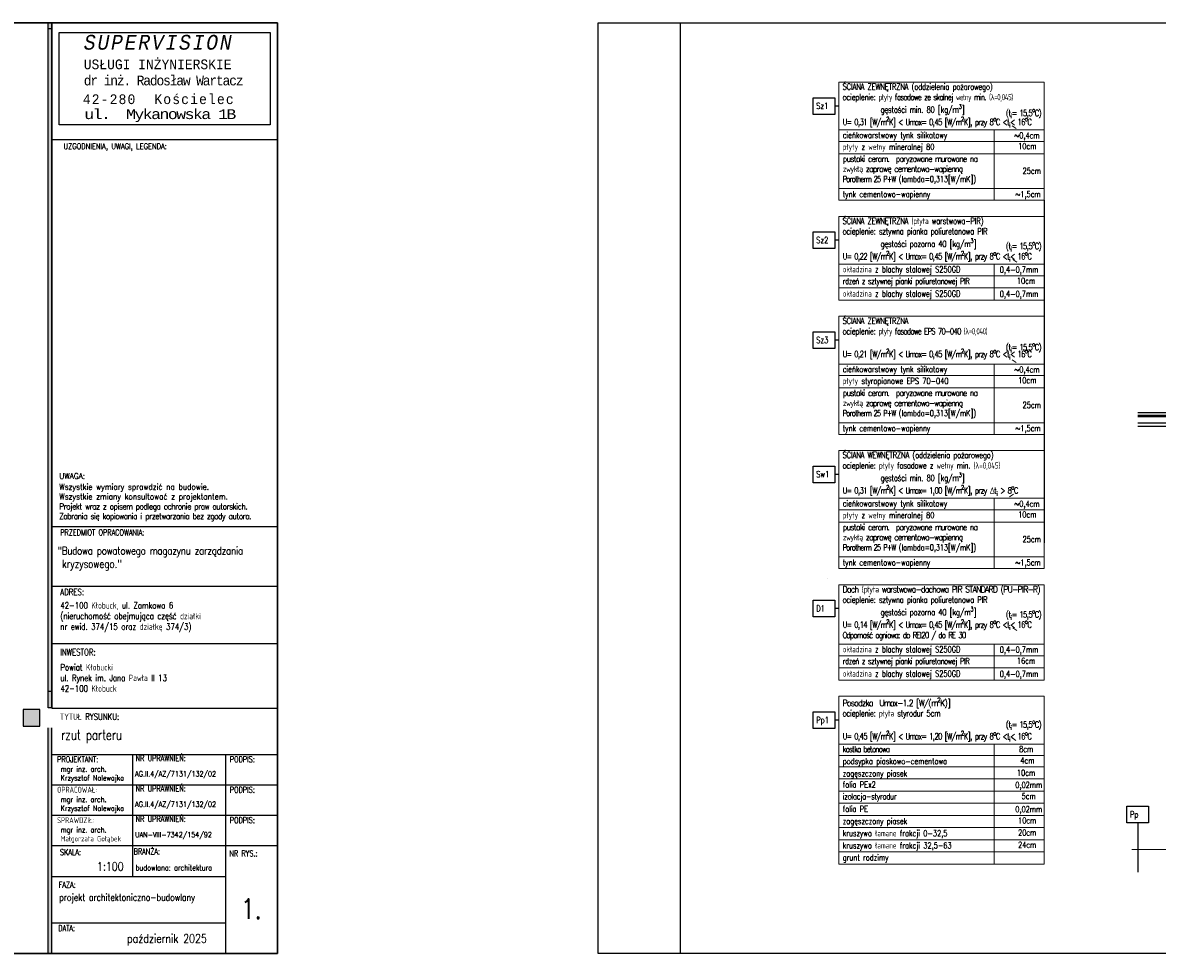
# Model space of a CAD drawing. Header units: millimetres. Extents: x 22865 to 60762, y -18816 to 15611.
# Tile 197 of 256: x 31314 to 34777, y 1475 to 4326. Entities that reach past the tile are written whole.
import ezdxf

# ---------------------------------------------------------------- set-up
doc = ezdxf.new("R2010")
doc.units = ezdxf.units.MM
doc.linetypes.add('1_OTDI', pattern=[0])
doc.linetypes.add('2_EGBS', pattern=[0])
for name, color, linetype in [('bramy przemyslowe', 5, 'Continuous'), ('Hatch', 8, 'Continuous'), ('KONCEPCJA-NAWIERZCHNIE', 252, 'Continuous'), ('OPISY', 6, 'Continuous'), ('OPISY-KONCEPCJA', 6, 'Continuous'), ('RAMLA', 2, 'Continuous'), ('WYMIARY', 6, 'Continuous')]:
    doc.layers.add(name, color=color, linetype=linetype)
doc.layers.add('CIENKA', color=1, linetype='Continuous', lineweight=13)
doc.layers.add('EGBE_L_3', color=7, linetype='2_EGBS', lineweight=18)
doc.layers.add('sciany ppozarowe', color=10, linetype='Continuous', lineweight=18, plot=False)
doc.styles.add('1-50', font='simplex.shx', dxfattribs={"width": 0.8, "height": 12})
doc.styles.add('1-50mod', font='simplex8.shx', dxfattribs={"width": 0.7, "height": 12})

msp = doc.modelspace()

# ---------------------------------------------------------------- hatches: boundary and pattern name
at = {"layer": 'RAMLA'}
for points in [[(31391.74, 4326.35), (31402.89, 4326.35), (31402.89, 2253.53), (31391.74, 2253.53)], [(31391.74, 4308.56), (31402.89, 4308.56), (31402.89, 2235.75), (31391.74, 2235.75)]]:
    msp.add_hatch(color=12, dxfattribs=at).paths.add_polyline_path(points)
h = msp.add_hatch(color=12, dxfattribs=at)
h.paths.add_polyline_path([(31366.31, 2230.91), (31315.73, 2230.91), (31315.73, 2180.33), (31366.31, 2180.33)])
h.paths.add_polyline_path([(31391.6, 1486.56), (31402.75, 1486.56), (31402.75, 2175.28), (31391.6, 2175.28)])
h.paths.add_polyline_path([(31407.31, 1671.53), (31512.55, 1671.53), (31512.55, 1644.35), (31407.31, 1644.35)], flags=9)

# ---------------------------------------------------------------- linework, layer by layer
at = {"layer": 'bramy przemyslowe', "color": 3, "ltscale": 0.2}
msp.add_lwpolyline([(32092.41, 4326.45), (27011.58, 4326.45), (27011.58, 1486.45), (32092.41, 1486.45)], close=True, dxfattribs=at)
at = {"layer": 'CIENKA', "color": 2, "ltscale": 0.15}
for p, q in [((33805.2, 3999.35), (33805.2, 4145.13)), ((33805.2, 4145.13), (34432.54, 4145.13)), ((34432.54, 3999.35), (34432.54, 4145.13)), ((33805.2, 3999.35), (33805.2, 3784.79)), ((33805.2, 3999.35), (34432.54, 3999.35)), ((34279.39, 3999.35), (34279.39, 3784.79)), ((34346.39, 4004.08), (34334.76, 4012.22)), ((34432.54, 3999.35), (34432.54, 3784.79)), ((33805.2, 3784.79), (34432.54, 3784.79)), ((33805.2, 3589.75), (33805.2, 3735.53)), ((33805.2, 3735.53), (34432.54, 3735.53)), ((34432.54, 3589.75), (34432.54, 3735.53)), ((34348.57, 3596.19), (34336.94, 3604.33)), ((33805.2, 3589.75), (33805.2, 3480.04)), ((33805.2, 3589.75), (34432.54, 3589.75)), ((34279.39, 3589.75), (34279.39, 3480.04)), ((34432.54, 3589.75), (34432.54, 3480.04)), ((33805.2, 3480.04), (34432.54, 3480.04)), ((33805.2, 3285), (33805.2, 3430.78)), ((33805.2, 3430.78), (34432.54, 3430.78)), ((34432.54, 3285), (34432.54, 3430.78)), ((34346.39, 3289.73), (34334.76, 3297.87)), ((33805.2, 3285), (33805.2, 3070.44)), ((33805.2, 3285), (34432.54, 3285)), ((34279.39, 3285), (34279.39, 3070.44)), ((34432.54, 3285), (34432.54, 3070.44)), ((33805.2, 3070.44), (34432.54, 3070.44)), ((33805.2, 2875.4), (33805.2, 3021.18)), ((33805.2, 3021.18), (34432.54, 3021.18)), ((34432.54, 2875.4), (34432.54, 3021.18)), ((33805.2, 2875.4), (33805.2, 2660.84)), ((33805.2, 2875.4), (34432.54, 2875.4)), ((34279.39, 2875.4), (34279.39, 2660.84)), ((34326.77, 2880.12), (34338.4, 2888.27)), ((34432.54, 2875.4), (34432.54, 2660.84)), ((33805.2, 2660.84), (34432.54, 2660.84)), ((33805.2, 2430.31), (33805.2, 2611.58)), ((33805.2, 2611.58), (34432.54, 2611.58)), ((34432.54, 2430.31), (34432.54, 2611.58)), ((34348.57, 2472.23), (34336.94, 2480.38)), ((33805.2, 2430.31), (33805.2, 2320.6)), ((33805.2, 2430.31), (34432.54, 2430.31)), ((34279.39, 2430.31), (34279.39, 2320.6)), ((34432.54, 2430.31), (34432.54, 2320.6)), ((33805.2, 2320.6), (34432.54, 2320.6)), ((33805.2, 2090.07), (33805.2, 2271.34)), ((33805.2, 2271.34), (34432.54, 2271.34)), ((33805.2, 2271.34), (34432.54, 2271.34)), ((34432.54, 2090.07), (34432.54, 2271.34)), ((33805.2, 2125.56), (34432.54, 2125.56)), ((34279.39, 2125.56), (34279.39, 1759.34)), ((34345.76, 2136.39), (34334.13, 2144.54)), ((33805.2, 2090.07), (33805.2, 1759.34)), ((34432.54, 2090.07), (34432.54, 1759.34)), ((33805.2, 1759.34), (34432.54, 1759.34))]:
    msp.add_line(p, q, dxfattribs=at)
at = {"layer": 'CIENKA', "color": 1, "ltscale": 0.15}
for p, q in [((33805.2, 3999.35), (34432.54, 3999.35)), ((33805.2, 3963.86), (34432.54, 3963.86)), ((33805.2, 3963.86), (34432.54, 3963.86)), ((33805.2, 3926.75), (34432.54, 3926.75)), ((33805.2, 3820.28), (34432.54, 3820.28)), ((33805.2, 3820.28), (34432.54, 3820.28)), ((33805.2, 3784.79), (34432.54, 3784.79)), ((33805.2, 3589.75), (34432.54, 3589.75)), ((33805.2, 3554.26), (34432.54, 3554.26)), ((33805.2, 3554.26), (34432.54, 3554.26)), ((33805.2, 3517.15), (34432.54, 3517.15)), ((33805.2, 3285), (34432.54, 3285)), ((33805.2, 3249.51), (34432.54, 3249.51)), ((33805.2, 3249.51), (34432.54, 3249.51)), ((33805.2, 3212.4), (34432.54, 3212.4)), ((33805.2, 3105.93), (34432.54, 3105.93)), ((33805.2, 3105.93), (34432.54, 3105.93)), ((33805.2, 3070.44), (34432.54, 3070.44)), ((33805.2, 2875.4), (34432.54, 2875.4)), ((33805.2, 2839.91), (34432.54, 2839.91)), ((33805.2, 2839.91), (34432.54, 2839.91)), ((33805.2, 2802.8), (34432.54, 2802.8)), ((33805.2, 2696.33), (34432.54, 2696.33)), ((33805.2, 2696.33), (34432.54, 2696.33)), ((33805.2, 2660.84), (34432.54, 2660.84)), ((33805.2, 2430.31), (34432.54, 2430.31)), ((33805.2, 2394.82), (34432.54, 2394.82)), ((33805.2, 2394.82), (34432.54, 2394.82)), ((33805.2, 2357.71), (34432.54, 2357.71)), ((33805.2, 2090.07), (34432.54, 2090.07)), ((33805.2, 2056.2), (34432.54, 2056.2)), ((33805.2, 2019.09), (34432.54, 2019.09)), ((33805.2, 2019.09), (34432.54, 2019.09)), ((33805.2, 1981.98), (34432.54, 1981.98)), ((33805.2, 1944.87), (34432.54, 1944.87)), ((33805.2, 1944.87), (34432.54, 1944.87)), ((33805.2, 1907.77), (34432.54, 1907.77)), ((33805.2, 1870.66), (34432.54, 1870.66)), ((33805.2, 1833.55), (34432.54, 1833.55)), ((33805.2, 1796.44), (34432.54, 1796.44))]:
    msp.add_line(p, q, dxfattribs=at)
at = {"layer": 'EGBE_L_3', "linetype": '2_EGBS'}
msp.add_line((33769.45, 2631.52), (33769.6, 2631.52), dxfattribs=at)
at = {"layer": 'KONCEPCJA-NAWIERZCHNIE', "color": 4}
for p, q in [((34718.14, 3137.31), (38445.97, 3137.31)), ((34718.14, 3129.31), (38445.97, 3129.31))]:
    msp.add_line(p, q, dxfattribs=at)
at = {"layer": 'KONCEPCJA-NAWIERZCHNIE', "color": 3}
for p, q in [((34718.14, 3125.31), (38445.97, 3125.31)), ((34718.14, 3105.31), (38445.97, 3105.31)), ((34718.14, 3095.31), (38445.97, 3095.31))]:
    msp.add_line(p, q, dxfattribs=at)
at = {"layer": 'OPISY', "color": 3, "linetype": 'Continuous'}
for p, q in [((33805.2, 4072.24), (33793.2, 4072.24)), ((33805.2, 3662.64), (33793.2, 3662.64)), ((33805.2, 3357.89), (33793.2, 3357.89)), ((33805.2, 2948.29), (33793.2, 2948.29)), ((33805.2, 2538.69), (33793.2, 2538.69)), ((33805.2, 2198.45), (33793.2, 2198.45)), ((34717.89, 1884.85), (34717.89, 1734.95))]:
    msp.add_line(p, q, dxfattribs=at)
at = {"layer": 'OPISY', "lineweight": 13}
msp.add_line((31410.77, 3970.01), (32092.41, 3970.01), dxfattribs=at)
at = {"layer": 'OPISY', "color": 3, "linetype": 'Continuous'}
for points in [[(33727.25, 4097.62), (33793.2, 4097.62), (33793.2, 4046.85), (33727.25, 4046.85)], [(33727.25, 3688.02), (33793.2, 3688.02), (33793.2, 3637.25), (33727.25, 3637.25)], [(33727.25, 3383.27), (33793.2, 3383.27), (33793.2, 3332.5), (33727.25, 3332.5)], [(33727.25, 2973.67), (33793.2, 2973.67), (33793.2, 2922.9), (33727.25, 2922.9)], [(33727.25, 2564.07), (33793.2, 2564.07), (33793.2, 2513.3), (33727.25, 2513.3)], [(33727.25, 2223.83), (33793.2, 2223.83), (33793.2, 2173.06), (33727.25, 2173.06)], [(34684.91, 1935.62), (34750.86, 1935.62), (34750.86, 1884.85), (34684.91, 1884.85)]]:
    msp.add_lwpolyline(points, close=True, dxfattribs=at)
at = {"layer": 'OPISY-KONCEPCJA', "ltscale": 20}
for p, q in [((32069.75, 4014.75), (31425.55, 4014.75)), ((31402.89, 3970.01), (32092.41, 3970.01)), ((31402.89, 2788.91), (32092.41, 2788.91)), ((31402.89, 2606.99), (32092.41, 2606.99)), ((31402.89, 2432.16), (32092.41, 2432.16)), ((31402.89, 2234.71), (32092.41, 2234.71)), ((31402.89, 2093.94), (32092.41, 2093.94)), ((31649.99, 2093.94), (31649.99, 1816.18)), ((31934.19, 1815.6), (31934.19, 2093.94)), ((31402.89, 2001.16), (32092.41, 2001.16)), ((31402.89, 1908.38), (32092.41, 1908.38)), ((31402.89, 1815.6), (32092.41, 1815.6)), ((31402.89, 1815.6), (32092.41, 1815.6)), ((31402.89, 1815.6), (32092.41, 1815.6)), ((31402.89, 1815.6), (32092.41, 1815.6)), ((31649.99, 1815.03), (31649.99, 1721.33)), ((31934.19, 1486.45), (31934.19, 1815.6)), ((31402.89, 1721.33), (31934.19, 1721.33)), ((31402.89, 1580.15), (31934.19, 1580.15))]:
    msp.add_line(p, q, dxfattribs=at)
msp.add_lwpolyline([(32069.75, 4014.75), (31425.55, 4014.75), (31425.55, 4297), (32069.75, 4297)], close=True, dxfattribs=at)
at = {"layer": 'RAMLA', "color": 12}
for p, q in [((31391.74, 2285.58), (31391.74, 4326.45)), ((31391.74, 2235.86), (31391.74, 4308.67)), ((31402.89, 2285.58), (31402.89, 4326.45)), ((31402.89, 2235.86), (31402.89, 4308.67)), ((31391.74, 1486.45), (31391.74, 2175.17)), ((31402.89, 1486.45), (31402.89, 2175.17))]:
    msp.add_line(p, q, dxfattribs=at)
at = {"layer": 'RAMLA', "color": 2}
msp.add_line((33320.79, 4326.45), (33320.79, 1486.45), dxfattribs=at)
for points in [[(27011.58, 4326.45), (32092.41, 4326.45), (32092.41, 1486.45), (27011.58, 1486.45)], [(33070.79, 4326.45), (40521.76, 4326.45), (40521.76, 1486.45), (33070.79, 1486.45)]]:
    msp.add_lwpolyline(points, close=True, dxfattribs=at)
at = {"layer": 'RAMLA', "color": 12}
msp.add_lwpolyline([(31402.89, 4326.45), (31402.89, 2285.58), (31391.74, 2285.58), (31391.74, 4326.45)], dxfattribs=at)
for points in [[(31391.74, 4308.67), (31402.89, 4308.67), (31402.89, 2235.86), (31391.74, 2235.86)], [(31315.87, 2180.22), (31366.45, 2180.22), (31366.45, 2230.8), (31315.87, 2230.8)]]:
    msp.add_lwpolyline(points, close=True, dxfattribs=at)
at = {"layer": 'sciany ppozarowe', "color": 4, "linetype": '1_OTDI', "lineweight": 15, "ltscale": 0.02}
for p, q in [((34884.97, 3137.31), (34718.14, 3137.31)), ((38578.17, 1803.95), (34700.07, 1803.95))]:
    msp.add_line(p, q, dxfattribs=at)
at = {"layer": 'WYMIARY', "color": 3}
msp.add_line((34432.54, 3784.79), (34432.54, 2739.64), dxfattribs=at)

# ---------------------------------------------------------------- texts
at = {"layer": 'CIENKA', "color": 2, "ltscale": 0.15, "char_height": 19, "width": 927.0077, "attachment_point": 1, "style": '1-50'}
for s, insert in [('\\A1;{\\T0.95;\\Fsimplex8|c238;ŚCIANA ZEWNĘTRZNA (oddzielenia pożarowego)\\Pocieplenie:\\T0.85; płyty fasadowe ze skalnej wełny min. \\Fsimplex.shx|c238;(λ=0,045)\\P\\T0.95;\\Fsimplex8|c238;\\H1.000001x;^I    gęstości min. 80 [kg/m\\H0.999999x;{\\H0.7x;\\S3^ ;}\\H1.000001x;] \\P\\T0.8;U= 0,31 [W/m\\H0.999999x;{\\H0.700001x;\\S2^ ;}\\H1.000001x;K] < Umax= 0,45 [W/m\\H0.999999x;{\\H0.700001x;\\S2^ ;}\\H1.000001x;K], przy 8\\H0.999999x;{\\H0.7x;\\So^ ;}C <t{\\H0.7x;\\S^ i;}< 16{\\H0.7x;\\So^ ;}C}', (33816.92, 4140.59)), ('\\A1;{\\T0.8;\\Fsimplex8|c238; (t{\\H0.7x;\\S^ i;}= 15,5{\\H0.7x;\\So^ ;}C)}', (34306.38, 4066.75)), ('\\A1;{\\T0.95;\\Fsimplex8|c238;ŚCIANA ZEWNĘTRZNA (płyta warstwowa-PIR)\\Pocieplenie: sztywna pianka poliuretanowa PIR\\P\\H1.000001x;^I    gęstości pozorna 40 [kg/m\\H0.999999x;{\\H0.7x;\\S3^ ;}\\H1.000001x;] \\P\\T0.8;U= 0,22 [W/m\\H0.999999x;{\\H0.700001x;\\S2^ ;}\\H1.000001x;K] < Umax= 0,45 [W/m\\H0.999999x;{\\H0.700001x;\\S2^ ;}\\H1.000001x;K], przy 8\\H0.999999x;{\\H0.7x;\\So^ ;}C <t{\\H0.7x;\\S^ i;}< 16{\\H0.7x;\\So^ ;}C}', (33816.92, 3730.99)), ('\\A1;{\\T0.8;\\Fsimplex8|c238; (t{\\H0.7x;\\S^ i;}= 15,5{\\H0.7x;\\So^ ;}C)}', (34306.38, 3660.75)), ('\\A1;{\\T0.95;\\Fsimplex8|c238;ŚCIANA ZEWNĘTRZNA \\Pocieplenie:\\T0.85; płyty fasadowe EPS 70-040 \\Fsimplex.shx|c238;(λ=0,040)\\P\\T0.95;\\Fsimplex8|c238;\\H1.000001x;^I    \\P\\T0.8;U= 0,21 [W/m\\H0.999999x;{\\H0.700001x;\\S2^ ;}\\H1.000001x;K] < Umax= 0,45 [W/m\\H0.999999x;{\\H0.700001x;\\S2^ ;}\\H1.000001x;K], przy 8\\H0.999999x;{\\H0.7x;\\So^ ;}C <t{\\H0.7x;\\S^ i;}< 16{\\H0.7x;\\So^ ;}C}', (33816.92, 3426.24)), ('\\A1;{\\T0.8;\\Fsimplex8|c238; (t{\\H0.7x;\\S^ i;}= 15,5{\\H0.7x;\\So^ ;}C)}', (34306.38, 3352.4)), ('\\A1;{\\T0.95;\\Fsimplex8|c238;ŚCIANA WEWNĘTRZNA (oddzielenia pożarowego)\\Pocieplenie: płyty fasadowe z wełny min. \\Fsimplex.shx|c238;(λ=0,045)\\P\\Fsimplex8|c238;\\H1.000001x;^I    gęstości min. 80 [kg/m\\H0.999999x;{\\H0.7x;\\S3^ ;}\\H1.000001x;] \\P\\T0.8;U= 0,31 [W/m\\H0.999999x;{\\H0.700001x;\\S2^ ;}\\H1.000001x;K] < Umax= 1,00 [W/m\\H0.999999x;{\\H0.700001x;\\S2^ ;}\\H1.000001x;K], przy \\FISOCPEUR|c0;\\H0.999999x;Δ\\Fsimplex8|c238;t{\\H0.7x;\\S^ i;} > 8{\\H0.7x;\\So^ ;}C}', (33816.92, 3016.64)), ('\\A1;{\\T0.75;\\W0.9;\\Fsimplex8|c238;Dach (płyta warstwowa-dachowa PIR STANDARD (PU-PIR-R)\\P\\T0.95;\\W0.8;ocieplenie: sztywna pianka poliuretanowa PIR\\P\\H1.000001x;^I    gęstości pozorna 40 [kg/m\\H0.999999x;{\\H0.7x;\\S3^ ;}\\H1.000001x;] \\P\\T0.8;U= 0,14 [W/m\\H0.999999x;{\\H0.700001x;\\S2^ ;}\\H1.000001x;K] < Umax= 0,45 [W/m\\H0.999999x;{\\H0.700001x;\\S2^ ;}\\H1.000001x;K], przy 8\\H0.999999x;{\\H0.7x;\\So^ ;}C <t{\\H0.7x;\\S^ i;}< 16{\\H0.7x;\\So^ ;}C\\POdporność ogniowa: do REI20 / do RE 30}', (33816.92, 2607.04)), ('\\A1;{\\T0.8;\\Fsimplex8|c238; (t{\\H0.7x;\\S^ i;}= 15,5{\\H0.7x;\\So^ ;}C)}', (34306.38, 2536.8)), ('\\A1;{\\T0.8;\\W0.9;\\Fsimplex8|c238;Posadzka  Umax-1.2 [W/(m{\\H0.7x;\\S2^ ;}K)]\\P\\T0.95;\\W0.8;ocieplenie: płyta styrodur 5cm\\P\\P\\T0.8;\\H1.000001x;U= 0,45 [W/m\\H0.999999x;{\\H0.700001x;\\S2^ ;}\\H1.000001x;K] < Umax= 1,20 [W/m\\H0.999999x;{\\H0.700001x;\\S2^ ;}\\H1.000001x;K], przy 8\\H0.999999x;{\\H0.7x;\\So^ ;}C <t{\\H0.7x;\\S^ i;}< 16{\\H0.7x;\\So^ ;}C}', (33816.92, 2266.8)), ('\\A1;{\\T0.8;\\Fsimplex8|c238; (t{\\H0.7x;\\S^ i;}= 15,5{\\H0.7x;\\So^ ;}C)}', (34306.38, 2200.96))]:
    msp.add_mtext(s, dxfattribs=dict(at, insert=insert))
at = {"layer": 'Hatch', "color": 250, "attachment_point": 1, "style": '1-50mod'}
for s, insert, char_height, width in [('{\\Q1;\\T1.15;\\W0.8;\\fCourier New|b0|i1|c238|p49;\\H1.644395x;SUPERVISION \\P\\Q0;\\T1;\\fCourier New|b0|i0|c238|p49;\\H0.657846x;USŁUGI INŻYNIERSKIE\\P\\T0.8;dr inż. Radosław Wartacz\\W0.7;\\H0.924419x;\\C9;  \\T1;\\C256; }', (31500.83, 4289.18), 27.3657, 819.9161), ('{\\T1.15;\\W0.8;\\fCourier New|b0|i0|c238|p49; 42-280  Kościelec}', (31470.64, 4107.75), 29.6031, 1333.3027), ('{\\T0.85;\\W1;\\fCourier New|b0|i0|c238|p49;ul.  Mykanowska 1B}', (31502.29, 4062.38), 29.9731, 1288.0653)]:
    msp.add_mtext(s, dxfattribs=dict(at, insert=insert, char_height=char_height, width=width))
at = {"layer": 'OPISY', "color": 3, "linetype": 'Continuous', "char_height": 19, "width": 655.4139, "attachment_point": 1, "style": '1-50'}
for s, insert in [('{\\Fsimplex,bigfont|c238;Sz1}', (33736.19, 4082.3)), ('{\\Fsimplex,bigfont|c238;Sz2}', (33736.19, 3672.7)), ('{\\Fsimplex,bigfont|c238;Sz3}', (33736.19, 3367.95)), ('{\\Fsimplex,bigfont|c238;Sw1}', (33736.19, 2958.35)), ('{\\Fsimplex,bigfont|c238;D1}', (33736.19, 2548.75)), ('{\\Fsimplex,bigfont|c238;Pp1}', (33736.19, 2208.51)), ('{\\Fsimplex,bigfont|c238;Pp}', (34693.85, 1920.3))]:
    msp.add_mtext(s, dxfattribs=dict(at, insert=insert))
at = {"layer": 'OPISY', "lineweight": 13, "insert": (31438.95, 3958.33), "char_height": 17.6, "width": 441.099, "attachment_point": 1, "style": '1-50'}
msp.add_mtext('UZGODNIENIA, UWAGI, LEGENDA:', dxfattribs=at)
at = {"layer": 'OPISY-KONCEPCJA', "ltscale": 20, "style": '1-50'}
for s, insert, char_height, width, attachment_point in [('PRZEDMIOT OPRACOWANIA:', (31428.99, 2780.37), 18.1223, 446.1925, 1), ('{\\T0.95;\\Fsimplex8|c238;\\C2;"Budowa powatowego magazynu zarządzania\\T1;\\P kryzysowego."}', (31421.19, 2727.65), 24.2771, 786.0031, 1), ('ADRES:', (31428.99, 2599.08), 19.454, 446.1925, 1), ('INWESTOR:', (31428.99, 2415.51), 19.454, 446.1925, 1), ('TYTUŁ RYSUNKU:', (31428.3, 2218.55), 19.4543, 446.1925, 1), ('{\\Fsimplex.shx;  PROJEKTANT:}', (31399.65, 2087.9), 18.1223, 446.1925, 1), ('NR UPRAWNIEŃ:', (31659.12, 2091.52), 18.1223, 446.1925, 1), ('PODPIS:', (31946.48, 2087.9), 18.122, 642.6109, 1), ('{\\Fsimplex.shx;mgr inz. arch.\\PKrzysztof Nalewajka}', (31430.24, 2057.29), 16.1848, 446.1925, 1), ('AG.II.4/AZ/7131/132/02', (31657.45, 2042.62), 16.1848, 446.1925, 1), ('  OPRACOWAŁ:', (31399.65, 1995.12), 18.1223, 446.1925, 1), ('NR UPRAWNIEŃ:', (31659.12, 1998.74), 18.1223, 446.1925, 1), ('PODPIS:', (31946.48, 1995.12), 18.122, 642.6109, 1), ('{\\Fsimplex.shx;mgr inz. arch.\\PKrzysztof Nalewajka}', (31430.24, 1964.52), 16.1848, 446.1925, 1), ('AG.II.4/AZ/7131/132/02', (31657.45, 1949.84), 16.1848, 446.1925, 1), ('  SPRAWDZIŁ:', (31399.65, 1902.34), 18.1223, 446.1925, 1), ('NR UPRAWNIEŃ:', (31659.12, 1905.96), 18.1223, 446.1925, 1), ('mgr inz. arch.\\PMałgorzata Gołąbek', (31430.24, 1871.74), 16.1848, 446.1925, 1), ('PODPIS:', (31946.48, 1902.34), 18.122, 642.6109, 1), ('UAN-VIII-7342/154/92', (31657.45, 1857.06), 16.1848, 446.1925, 1), ('\\fArial|b0|i0|c238|p34; \\Fsimplex.shx; SKALA:', (31411.98, 1804.47), 18.1223, 446.1925, 1), ('  BRANŻA:', (31633.05, 1807.02), 18.122, 446.1925, 1), ('NR RYS.:', (31945.43, 1800.91), 18.122, 642.6109, 1), ('1:100', (31541.29, 1765.38), 26.3, 270.8038, 1), ('budowlana: architektura', (31658.99, 1757.36), 18.1223, 446.1925, 1), ('  FAZA:', (31404.09, 1705.38), 18.122, 446.1925, 1), ('\\pxql;projekt architektoniczno-budowlany', (32299.13, 1668.95), 21.3997, 873.3378, 3), ('1.', (31981.16, 1653.28), 60.693, 193.9555, 1), ('  DATA:', (31403.04, 1573.19), 18.122, 446.1925, 1), ('październik 2025', (31632.93, 1545.42), 26.3002, 270.8038, 1)]:
    msp.add_mtext(s, dxfattribs=dict(at, insert=insert, char_height=char_height, width=width, attachment_point=attachment_point))
at = {"layer": 'OPISY-KONCEPCJA', "color": 2, "ltscale": 20, "attachment_point": 1, "style": '1-50'}
for s, insert, char_height, width in [('{\\Fsimplex8|c238;42-100 Kłobuck, ul. Zamkowa 6 \\P(nieruchomość obejmująca część działki \\Pnr ewid. 374/15 oraz działkę 374/3)}', (31429.32, 2558.16), 19.4543, 780.1021), ('Powiat Kłobucki \\Pul. Rynek im. Jana Pawła II 13\\P42-100 Kłobuck', (31429.59, 2369.45), 19.4543, 644.2978), ('{\\T0.95;\\H1.140674x;rzut parteru\\P\\P\\H0.8x;\\P\\H1.011572x;\\P\\H1.083x;\\C4; }', (31431.57, 2168.39, 0), 26.3002, 703.1913)]:
    msp.add_mtext(s, dxfattribs=dict(at, insert=insert, char_height=char_height, width=width))
at = {"layer": 'RAMLA', "color": 1, "attachment_point": 1, "style": '1-50'}
for s, insert, char_height, width in [('{\\W0.9;UWAGA: }', (31426.14, 2952.33), 18, 560.947), ('{\\W0.9;\\H1.028571x;Wszystkie wymiary sprawdzić na budowie.\\PWszystkie zmiany konsultować z projektantem. \\P\\T0.9;Projekt wraz z opisem podlega ochronie praw autorskich.\\PZabrania się kopiowania i przetwarzania bez zgody autora.}', (31426.14, 2919.6), 17.5, 905.8243)]:
    msp.add_mtext(s, dxfattribs=dict(at, insert=insert, char_height=char_height, width=width))
at = {"layer": 'WYMIARY', "color": 1, "ltscale": 0.075, "char_height": 18.5, "attachment_point": 1, "style": '1-50'}
for s, insert, width in [('{\\Fsimplex,bigfont|c238;cieńkowarstwowy tynk silikatowy}', (33817.34, 3992.83), 706.4568), ('~0,4cm', (34340.97, 3991.9), 432.8927), ('{\\Fsimplex8|c238;płyty z wełny mineralnej 80}', (33817.34, 3956.94), 706.4568), ('     10cm', (34302.05, 3959.02), 432.8927), ('{\\T0.8;\\W0.9;\\Fsimplex8|c238;pustaki ceram.  poryzowane murowane na\\T0.85; \\Pzwykłą zaprawę cementowo-wapienną  \\P\\W0.7;Porotherm 25 P+W\\T1; (lambda=0,313[W/mK])}', (33817.34, 3920.36), 706.4568), ('{\\Fsimplex,bigfont|c238;25}cm', (34366.2, 3883.51), 432.8927), ('{\\Fsimplex,bigfont|c238;tynk cementowo-wapienny}', (33817.34, 3812.53), 706.4568), ('{\\Fsimplex,bigfont|c238;~1,5}cm', (34344.22, 3812.53), 432.8927), ('{\\FSIMPLEX8.SHX|c226;okładzina z blachy stalowej S250GD}', (33817.34, 3583.23), 706.4568), ('0,4-0,7mm', (34296.53, 3582.3), 432.8927), ('{\\T0.9;\\Fsimplex8|c238;rdzeń z sztywnej pianki poliuretanowej PIR}', (33817.34, 3547.34), 706.4568), ('      10cm', (34287.9, 3548.17), 432.8927), ('{\\FSIMPLEX8.SHX|c226;okładzina z blachy stalowej S250GD}', (33817.34, 3509.02), 706.4568), ('0,4-0,7mm', (34296.53, 3508.08), 432.8927), ('{\\Fsimplex,bigfont|c238;cieńkowarstwowy tynk silikatowy}', (33817.34, 3278.48), 706.4568), ('~0,4cm', (34340.97, 3277.55), 432.8927), ('{\\Fsimplex8|c238;płyty styropianowe EPS 70-040}', (33817.34, 3242.59), 706.4568), ('     10cm', (34302.05, 3244.67), 432.8927), ('{\\T0.8;\\W0.9;\\Fsimplex8|c238;pustaki ceram.  poryzowane murowane na\\T0.85; \\Pzwykłą zaprawę cementowo-wapienną  \\P\\W0.7;Porotherm 25 P+W\\T1; (lambda=0,313[W/mK])}', (33817.34, 3206.01), 706.4568), ('{\\Fsimplex,bigfont|c238;25}cm', (34366.2, 3169.16), 432.8927), ('{\\Fsimplex,bigfont|c238;tynk cementowo-wapienny}', (33817.34, 3098.18), 706.4568), ('{\\Fsimplex,bigfont|c238;~1,5}cm', (34344.22, 3098.18), 432.8927), ('{\\Fsimplex,bigfont|c238;cieńkowarstwowy tynk silikatowy}', (33817.34, 2868.88), 706.4568), ('~0,4cm', (34340.97, 2867.95), 432.8927), ('{\\Fsimplex8|c238;płyty z wełny mineralnej 80}', (33817.34, 2832.99), 706.4568), ('     10cm', (34302.05, 2835.07), 432.8927), ('{\\T0.8;\\W0.9;\\Fsimplex8|c238;pustaki ceram.  poryzowane murowane na\\T0.85; \\Pzwykłą zaprawę cementowo-wapienną  \\P\\W0.7;Porotherm 25 P+W\\T1; (lambda=0,313[W/mK])}', (33817.34, 2796.41), 706.4568), ('{\\Fsimplex,bigfont|c238;25}cm', (34366.2, 2759.56), 432.8927), ('{\\Fsimplex,bigfont|c238;tynk cementowo-wapienny}', (33817.34, 2688.58), 706.4568), ('{\\Fsimplex,bigfont|c238;~1,5}cm', (34344.22, 2688.58), 432.8927), ('{\\FSIMPLEX8.SHX|c226;okładzina z blachy stalowej S250GD}', (33817.34, 2423.79), 706.4568), ('{\\T0.9;\\Fsimplex8|c238;rdzeń z sztywnej pianki poliuretanowej PIR}', (33817.34, 2387.9), 706.4568), ('0,4-0,7mm', (34296.53, 2422.86), 432.8927), ('      16cm', (34287.9, 2388.73), 432.8927), ('{\\FSIMPLEX8.SHX|c226;okładzina z blachy stalowej S250GD}', (33817.34, 2349.58), 706.4568), ('0,4-0,7mm', (34296.53, 2348.64), 432.8927), ('\\A1;{\\T0.8;\\FSIMPLEX8.SHX|c226;kostka betonowa }', (33817.34, 2119.04), 706.4568), ('      8cm', (34294.89, 2119.47), 432.8927), ('{\\FSIMPLEX8.SHX|c226;podsypka piaskowo-cementowa}', (33817.34, 2082.25), 706.4568), ('     4cm', (34308.62, 2084.3), 432.8927), ('{\\FSIMPLEX8.SHX|c226;zagęszczony piasek}', (33817.34, 2045.15), 706.4568), ('     10cm', (34298.23, 2047.19), 432.8927), ('{\\FSIMPLEX8.SHX|c226;folia PEx2}', (33817.34, 2010.96), 706.4568), ('0,02mm', (34343.92, 2010.02), 432.8927), ('{\\T0.95;\\Fsimplex8|c238;izolacja-styrodur}', (33817.34, 1975.06), 706.4568), ('     5cm', (34312.61, 1975.9), 432.8927), ('{\\FSIMPLEX8.SHX|c226;folia PE}', (33817.34, 1936.74), 706.4568), ('0,02mm', (34343.92, 1935.81), 432.8927), ('{\\FSIMPLEX8.SHX|c226;zagęszczony piasek}', (33817.34, 1899.64), 706.4568), ('     10cm', (34301.63, 1901.68), 432.8927), ('{\\FSIMPLEX8.SHX|c226;kruszywo łamane frakcji 0-32,5}', (33817.34, 1862.53), 706.4568), ('     20cm', (34301.63, 1864.58), 432.8927), ('{\\FSIMPLEX8.SHX|c226;kruszywo łamane frakcji 32,5-63}', (33817.34, 1825.42), 706.4568), ('     24cm', (34301.63, 1827.47), 432.8927), ('{\\FSIMPLEX8.SHX|c226;grunt rodzimy}', (33817.34, 1788.31), 706.4568)]:
    msp.add_mtext(s, dxfattribs=dict(at, insert=insert, width=width))

doc.saveas('drawing.dxf')
